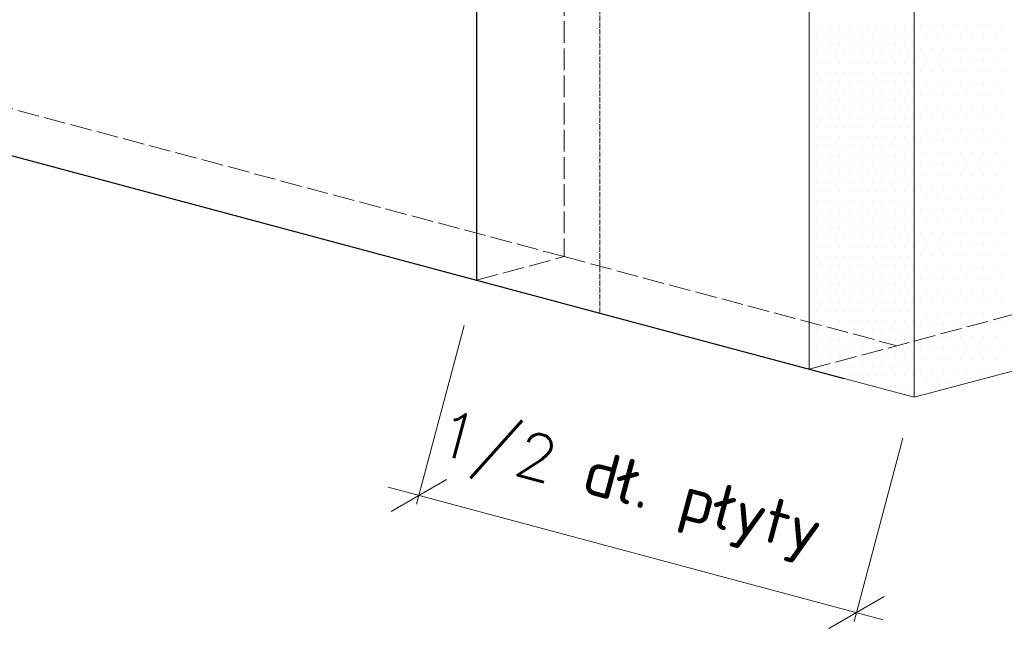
# Model space of a CAD drawing. Header units: millimetres. Extents: x 0 to 152651, y 46550 to 81081.
# Tile 44 of 109: x 139687 to 140230, y 50874 to 51216. Entities that reach past the tile are written whole.
import ezdxf

# ---------------------------------------------------------------- set-up
doc = ezdxf.new("R2010")
doc.units = ezdxf.units.MM
doc.linetypes.add('ACAD_ISO02W100', pattern=[15, 12, -3])
doc.layers.add('DIMENSIONS', color=7, linetype='Continuous')
doc.layers.add('linia', color=100, linetype='Continuous', lineweight=25)
doc.layers.add('przerywa', color=100, linetype='ACAD_ISO02W100', lineweight=5)
doc.styles.get("Standard").update_dxf_attribs({"font": 'GOTHIC.TTF'})

# ---------------------------------------------------------------- blocks, each defined once
blk = doc.blocks.new('_Oblique')
at = {"color": 0, "linetype": 'ByBlock', "lineweight": -2}
blk.add_line((-0.5, -0.5), (0.5, 0.5), dxfattribs=at)

msp = doc.modelspace()

# ---------------------------------------------------------------- linework, layer by layer
at = {"layer": 'DIMENSIONS', "color": 18, "lineweight": 0, "true_color": 0x000000}
for p, q in [((139931.843, 51047.474), (139905.612, 50948.862)), ((140173.875, 50985.355), (140147.093, 50884.157)), ((139889.921, 50958.243), (140163.088, 50885.048))]:
    msp.add_line(p, q, dxfattribs=at)
at = {"layer": 'linia', "color": 18, "true_color": 0x000000}
for p, q in [((139938.761, 51322.576), (139938.761, 51072.576)), ((139455.798, 51201.986), (139938.761, 51072.576)), ((139938.761, 51072.576), (140141.605, 51018.224))]:
    msp.add_line(p, q, dxfattribs=at)
at = {"layer": 'linia', "color": 18, "lineweight": 20, "true_color": 0x000000}
for p, q in [((140122.287, 51273.401), (140122.287, 51023.401)), ((140180.242, 51257.872), (140180.242, 51007.872)), ((140129.034, 51212.709), (140129.034, 51212.709)), ((140134.114, 51212.709), (140134.114, 51212.709)), ((140139.194, 51212.709), (140139.194, 51212.709)), ((140144.274, 51212.709), (140144.274, 51212.709)), ((140149.354, 51212.709), (140149.354, 51212.709)), ((140154.434, 51212.709), (140154.434, 51212.709)), ((140159.514, 51212.709), (140159.514, 51212.709)), ((140164.594, 51212.709), (140164.594, 51212.709)), ((140169.674, 51212.709), (140169.674, 51212.709)), ((140174.754, 51212.709), (140174.754, 51212.709)), ((140179.834, 51212.709), (140179.834, 51212.709)), ((140183.644, 51213.089), (140183.644, 51213.089)), ((140189.994, 51213.089), (140189.994, 51213.089)), ((140196.344, 51213.089), (140196.344, 51213.089)), ((140202.694, 51213.089), (140202.694, 51213.089)), ((140209.044, 51213.089), (140209.044, 51213.089)), ((140215.394, 51213.089), (140215.394, 51213.089)), ((140221.744, 51213.089), (140221.744, 51213.089)), ((140228.094, 51213.089), (140228.094, 51213.089)), ((140126.494, 51207.629), (140126.494, 51207.629)), ((140131.574, 51207.629), (140131.574, 51207.629)), ((140136.654, 51207.629), (140136.654, 51207.629)), ((140141.734, 51207.629), (140141.734, 51207.629)), ((140146.814, 51207.629), (140146.814, 51207.629)), ((140151.894, 51207.629), (140151.894, 51207.629)), ((140156.974, 51207.629), (140156.974, 51207.629)), ((140162.054, 51207.629), (140162.054, 51207.629)), ((140167.134, 51207.629), (140167.134, 51207.629)), ((140172.214, 51207.629), (140172.214, 51207.629)), ((140177.294, 51207.629), (140177.294, 51207.629)), ((140186.819, 51206.739), (140186.819, 51206.739)), ((140193.169, 51206.739), (140193.169, 51206.739)), ((140199.519, 51206.739), (140199.519, 51206.739)), ((140205.869, 51206.739), (140205.869, 51206.739)), ((140212.219, 51206.739), (140212.219, 51206.739)), ((140218.569, 51206.739), (140218.569, 51206.739)), ((140224.919, 51206.739), (140224.919, 51206.739)), ((140129.034, 51202.549), (140129.034, 51202.549)), ((140134.114, 51202.549), (140134.114, 51202.549)), ((140139.194, 51202.549), (140139.194, 51202.549)), ((140144.274, 51202.549), (140144.274, 51202.549)), ((140149.354, 51202.549), (140149.354, 51202.549)), ((140154.434, 51202.549), (140154.434, 51202.549)), ((140159.514, 51202.549), (140159.514, 51202.549)), ((140164.594, 51202.549), (140164.594, 51202.549)), ((140169.674, 51202.549), (140169.674, 51202.549)), ((140174.754, 51202.549), (140174.754, 51202.549)), ((140179.834, 51202.549), (140179.834, 51202.549)), ((140183.644, 51200.389), (140183.644, 51200.389)), ((140189.994, 51200.389), (140189.994, 51200.389)), ((140196.344, 51200.389), (140196.344, 51200.389)), ((140202.694, 51200.389), (140202.694, 51200.389)), ((140209.044, 51200.389), (140209.044, 51200.389)), ((140215.394, 51200.389), (140215.394, 51200.389)), ((140221.744, 51200.389), (140221.744, 51200.389)), ((140228.094, 51200.389), (140228.094, 51200.389)), ((140126.494, 51197.469), (140126.494, 51197.469)), ((140129.034, 51192.389), (140129.034, 51192.389)), ((140131.574, 51197.469), (140131.574, 51197.469)), ((140134.114, 51192.389), (140134.114, 51192.389)), ((140136.654, 51197.469), (140136.654, 51197.469)), ((140139.194, 51192.389), (140139.194, 51192.389)), ((140141.734, 51197.469), (140141.734, 51197.469)), ((140144.274, 51192.389), (140144.274, 51192.389)), ((140146.814, 51197.469), (140146.814, 51197.469)), ((140149.354, 51192.389), (140149.354, 51192.389)), ((140151.894, 51197.469), (140151.894, 51197.469)), ((140154.434, 51192.389), (140154.434, 51192.389)), ((140156.974, 51197.469), (140156.974, 51197.469)), ((140159.514, 51192.389), (140159.514, 51192.389)), ((140162.054, 51197.469), (140162.054, 51197.469)), ((140164.594, 51192.389), (140164.594, 51192.389)), ((140167.134, 51197.469), (140167.134, 51197.469)), ((140169.674, 51192.389), (140169.674, 51192.389)), ((140172.214, 51197.469), (140172.214, 51197.469)), ((140174.754, 51192.389), (140174.754, 51192.389)), ((140177.294, 51197.469), (140177.294, 51197.469)), ((140179.834, 51192.389), (140179.834, 51192.389)), ((140186.819, 51194.039), (140186.819, 51194.039)), ((140193.169, 51194.039), (140193.169, 51194.039)), ((140199.519, 51194.039), (140199.519, 51194.039)), ((140205.869, 51194.039), (140205.869, 51194.039)), ((140212.219, 51194.039), (140212.219, 51194.039)), ((140218.569, 51194.039), (140218.569, 51194.039)), ((140224.919, 51194.039), (140224.919, 51194.039)), ((140126.494, 51187.309), (140126.494, 51187.309)), ((140131.574, 51187.309), (140131.574, 51187.309)), ((140136.654, 51187.309), (140136.654, 51187.309)), ((140141.734, 51187.309), (140141.734, 51187.309)), ((140146.814, 51187.309), (140146.814, 51187.309)), ((140151.894, 51187.309), (140151.894, 51187.309)), ((140156.974, 51187.309), (140156.974, 51187.309)), ((140162.054, 51187.309), (140162.054, 51187.309)), ((140167.134, 51187.309), (140167.134, 51187.309)), ((140172.214, 51187.309), (140172.214, 51187.309)), ((140177.294, 51187.309), (140177.294, 51187.309)), ((140183.644, 51187.689), (140183.644, 51187.689)), ((140189.994, 51187.689), (140189.994, 51187.689)), ((140196.344, 51187.689), (140196.344, 51187.689)), ((140202.694, 51187.689), (140202.694, 51187.689)), ((140209.044, 51187.689), (140209.044, 51187.689)), ((140215.394, 51187.689), (140215.394, 51187.689)), ((140221.744, 51187.689), (140221.744, 51187.689)), ((140228.094, 51187.689), (140228.094, 51187.689)), ((140129.034, 51182.229), (140129.034, 51182.229)), ((140134.114, 51182.229), (140134.114, 51182.229)), ((140139.194, 51182.229), (140139.194, 51182.229)), ((140144.274, 51182.229), (140144.274, 51182.229)), ((140149.354, 51182.229), (140149.354, 51182.229)), ((140154.434, 51182.229), (140154.434, 51182.229)), ((140159.514, 51182.229), (140159.514, 51182.229)), ((140164.594, 51182.229), (140164.594, 51182.229)), ((140169.674, 51182.229), (140169.674, 51182.229)), ((140174.754, 51182.229), (140174.754, 51182.229)), ((140179.834, 51182.229), (140179.834, 51182.229)), ((140126.494, 51177.149), (140126.494, 51177.149)), ((140131.574, 51177.149), (140131.574, 51177.149)), ((140136.654, 51177.149), (140136.654, 51177.149)), ((140141.734, 51177.149), (140141.734, 51177.149)), ((140146.814, 51177.149), (140146.814, 51177.149)), ((140151.894, 51177.149), (140151.894, 51177.149)), ((140156.974, 51177.149), (140156.974, 51177.149)), ((140162.054, 51177.149), (140162.054, 51177.149)), ((140167.134, 51177.149), (140167.134, 51177.149)), ((140172.214, 51177.149), (140172.214, 51177.149)), ((140177.294, 51177.149), (140177.294, 51177.149)), ((140186.819, 51181.339), (140186.819, 51181.339)), ((140193.169, 51181.339), (140193.169, 51181.339)), ((140199.519, 51181.339), (140199.519, 51181.339)), ((140205.869, 51181.339), (140205.869, 51181.339)), ((140212.219, 51181.339), (140212.219, 51181.339)), ((140218.569, 51181.339), (140218.569, 51181.339)), ((140224.919, 51181.339), (140224.919, 51181.339)), ((140129.034, 51172.069), (140129.034, 51172.069)), ((140134.114, 51172.069), (140134.114, 51172.069)), ((140139.194, 51172.069), (140139.194, 51172.069)), ((140144.274, 51172.069), (140144.274, 51172.069)), ((140149.354, 51172.069), (140149.354, 51172.069)), ((140154.434, 51172.069), (140154.434, 51172.069)), ((140159.514, 51172.069), (140159.514, 51172.069)), ((140164.594, 51172.069), (140164.594, 51172.069)), ((140169.674, 51172.069), (140169.674, 51172.069)), ((140174.754, 51172.069), (140174.754, 51172.069)), ((140179.834, 51172.069), (140179.834, 51172.069)), ((140183.644, 51174.989), (140183.644, 51174.989)), ((140189.994, 51174.989), (140189.994, 51174.989)), ((140196.344, 51174.989), (140196.344, 51174.989)), ((140202.694, 51174.989), (140202.694, 51174.989)), ((140209.044, 51174.989), (140209.044, 51174.989)), ((140215.394, 51174.989), (140215.394, 51174.989)), ((140221.744, 51174.989), (140221.744, 51174.989)), ((140228.094, 51174.989), (140228.094, 51174.989)), ((140126.494, 51166.989), (140126.494, 51166.989)), ((140131.574, 51166.989), (140131.574, 51166.989)), ((140136.654, 51166.989), (140136.654, 51166.989)), ((140141.734, 51166.989), (140141.734, 51166.989)), ((140146.814, 51166.989), (140146.814, 51166.989)), ((140151.894, 51166.989), (140151.894, 51166.989)), ((140156.974, 51166.989), (140156.974, 51166.989)), ((140162.054, 51166.989), (140162.054, 51166.989)), ((140167.134, 51166.989), (140167.134, 51166.989)), ((140172.214, 51166.989), (140172.214, 51166.989)), ((140177.294, 51166.989), (140177.294, 51166.989)), ((140186.819, 51168.639), (140186.819, 51168.639)), ((140193.169, 51168.639), (140193.169, 51168.639)), ((140199.519, 51168.639), (140199.519, 51168.639)), ((140205.869, 51168.639), (140205.869, 51168.639)), ((140212.219, 51168.639), (140212.219, 51168.639)), ((140218.569, 51168.639), (140218.569, 51168.639)), ((140224.919, 51168.639), (140224.919, 51168.639)), ((140129.034, 51161.909), (140129.034, 51161.909)), ((140134.114, 51161.909), (140134.114, 51161.909)), ((140139.194, 51161.909), (140139.194, 51161.909)), ((140144.274, 51161.909), (140144.274, 51161.909)), ((140149.354, 51161.909), (140149.354, 51161.909)), ((140154.434, 51161.909), (140154.434, 51161.909)), ((140159.514, 51161.909), (140159.514, 51161.909)), ((140164.594, 51161.909), (140164.594, 51161.909)), ((140169.674, 51161.909), (140169.674, 51161.909)), ((140174.754, 51161.909), (140174.754, 51161.909)), ((140179.834, 51161.909), (140179.834, 51161.909)), ((140183.644, 51162.289), (140183.644, 51162.289)), ((140189.994, 51162.289), (140189.994, 51162.289)), ((140196.344, 51162.289), (140196.344, 51162.289)), ((140202.694, 51162.289), (140202.694, 51162.289)), ((140209.044, 51162.289), (140209.044, 51162.289)), ((140215.394, 51162.289), (140215.394, 51162.289)), ((140221.744, 51162.289), (140221.744, 51162.289)), ((140228.094, 51162.289), (140228.094, 51162.289)), ((140126.494, 51156.829), (140126.494, 51156.829)), ((140131.574, 51156.829), (140131.574, 51156.829)), ((140136.654, 51156.829), (140136.654, 51156.829)), ((140141.734, 51156.829), (140141.734, 51156.829)), ((140146.814, 51156.829), (140146.814, 51156.829)), ((140151.894, 51156.829), (140151.894, 51156.829)), ((140156.974, 51156.829), (140156.974, 51156.829)), ((140162.054, 51156.829), (140162.054, 51156.829)), ((140167.134, 51156.829), (140167.134, 51156.829)), ((140172.214, 51156.829), (140172.214, 51156.829)), ((140177.294, 51156.829), (140177.294, 51156.829)), ((140186.819, 51155.939), (140186.819, 51155.939)), ((140193.169, 51155.939), (140193.169, 51155.939)), ((140199.519, 51155.939), (140199.519, 51155.939)), ((140205.869, 51155.939), (140205.869, 51155.939)), ((140212.219, 51155.939), (140212.219, 51155.939)), ((140218.569, 51155.939), (140218.569, 51155.939)), ((140224.919, 51155.939), (140224.919, 51155.939)), ((140129.034, 51151.749), (140129.034, 51151.749)), ((140134.114, 51151.749), (140134.114, 51151.749)), ((140139.194, 51151.749), (140139.194, 51151.749)), ((140144.274, 51151.749), (140144.274, 51151.749)), ((140149.354, 51151.749), (140149.354, 51151.749)), ((140154.434, 51151.749), (140154.434, 51151.749)), ((140159.514, 51151.749), (140159.514, 51151.749)), ((140164.594, 51151.749), (140164.594, 51151.749)), ((140169.674, 51151.749), (140169.674, 51151.749)), ((140174.754, 51151.749), (140174.754, 51151.749)), ((140179.834, 51151.749), (140179.834, 51151.749)), ((140183.644, 51149.589), (140183.644, 51149.589)), ((140189.994, 51149.589), (140189.994, 51149.589)), ((140196.344, 51149.589), (140196.344, 51149.589)), ((140202.694, 51149.589), (140202.694, 51149.589)), ((140209.044, 51149.589), (140209.044, 51149.589)), ((140215.394, 51149.589), (140215.394, 51149.589)), ((140221.744, 51149.589), (140221.744, 51149.589)), ((140228.094, 51149.589), (140228.094, 51149.589)), ((140126.494, 51146.669), (140126.494, 51146.669)), ((140131.574, 51146.669), (140131.574, 51146.669)), ((140136.654, 51146.669), (140136.654, 51146.669)), ((140141.734, 51146.669), (140141.734, 51146.669)), ((140146.814, 51146.669), (140146.814, 51146.669)), ((140151.894, 51146.669), (140151.894, 51146.669)), ((140156.974, 51146.669), (140156.974, 51146.669)), ((140162.054, 51146.669), (140162.054, 51146.669)), ((140167.134, 51146.669), (140167.134, 51146.669)), ((140172.214, 51146.669), (140172.214, 51146.669)), ((140177.294, 51146.669), (140177.294, 51146.669)), ((140129.034, 51141.589), (140129.034, 51141.589)), ((140134.114, 51141.589), (140134.114, 51141.589)), ((140139.194, 51141.589), (140139.194, 51141.589)), ((140144.274, 51141.589), (140144.274, 51141.589)), ((140149.354, 51141.589), (140149.354, 51141.589)), ((140154.434, 51141.589), (140154.434, 51141.589)), ((140159.514, 51141.589), (140159.514, 51141.589)), ((140164.594, 51141.589), (140164.594, 51141.589)), ((140169.674, 51141.589), (140169.674, 51141.589)), ((140174.754, 51141.589), (140174.754, 51141.589)), ((140179.834, 51141.589), (140179.834, 51141.589)), ((140186.819, 51143.239), (140186.819, 51143.239)), ((140193.169, 51143.239), (140193.169, 51143.239)), ((140199.519, 51143.239), (140199.519, 51143.239)), ((140205.869, 51143.239), (140205.869, 51143.239)), ((140212.219, 51143.239), (140212.219, 51143.239)), ((140218.569, 51143.239), (140218.569, 51143.239)), ((140224.919, 51143.239), (140224.919, 51143.239)), ((140126.494, 51136.509), (140126.494, 51136.509)), ((140131.574, 51136.509), (140131.574, 51136.509)), ((140136.654, 51136.509), (140136.654, 51136.509)), ((140141.734, 51136.509), (140141.734, 51136.509)), ((140146.814, 51136.509), (140146.814, 51136.509)), ((140151.894, 51136.509), (140151.894, 51136.509)), ((140156.974, 51136.509), (140156.974, 51136.509)), ((140162.054, 51136.509), (140162.054, 51136.509)), ((140167.134, 51136.509), (140167.134, 51136.509)), ((140172.214, 51136.509), (140172.214, 51136.509)), ((140177.294, 51136.509), (140177.294, 51136.509)), ((140663.205, 51137.281), (140180.242, 51007.872)), ((140183.644, 51136.889), (140183.644, 51136.889)), ((140189.994, 51136.889), (140189.994, 51136.889)), ((140196.344, 51136.889), (140196.344, 51136.889)), ((140202.694, 51136.889), (140202.694, 51136.889)), ((140209.044, 51136.889), (140209.044, 51136.889)), ((140215.394, 51136.889), (140215.394, 51136.889)), ((140221.744, 51136.889), (140221.744, 51136.889)), ((140228.094, 51136.889), (140228.094, 51136.889)), ((140129.034, 51131.429), (140129.034, 51131.429)), ((140134.114, 51131.429), (140134.114, 51131.429)), ((140139.194, 51131.429), (140139.194, 51131.429)), ((140144.274, 51131.429), (140144.274, 51131.429)), ((140149.354, 51131.429), (140149.354, 51131.429)), ((140154.434, 51131.429), (140154.434, 51131.429)), ((140159.514, 51131.429), (140159.514, 51131.429)), ((140164.594, 51131.429), (140164.594, 51131.429)), ((140169.674, 51131.429), (140169.674, 51131.429)), ((140174.754, 51131.429), (140174.754, 51131.429)), ((140179.834, 51131.429), (140179.834, 51131.429)), ((140186.819, 51130.539), (140186.819, 51130.539)), ((140193.169, 51130.539), (140193.169, 51130.539)), ((140199.519, 51130.539), (140199.519, 51130.539)), ((140205.869, 51130.539), (140205.869, 51130.539)), ((140212.219, 51130.539), (140212.219, 51130.539)), ((140218.569, 51130.539), (140218.569, 51130.539)), ((140224.919, 51130.539), (140224.919, 51130.539)), ((140126.494, 51126.349), (140126.494, 51126.349)), ((140131.574, 51126.349), (140131.574, 51126.349)), ((140136.654, 51126.349), (140136.654, 51126.349)), ((140141.734, 51126.349), (140141.734, 51126.349)), ((140146.814, 51126.349), (140146.814, 51126.349)), ((140151.894, 51126.349), (140151.894, 51126.349)), ((140156.974, 51126.349), (140156.974, 51126.349)), ((140162.054, 51126.349), (140162.054, 51126.349)), ((140167.134, 51126.349), (140167.134, 51126.349)), ((140172.214, 51126.349), (140172.214, 51126.349)), ((140177.294, 51126.349), (140177.294, 51126.349)), ((140183.644, 51124.189), (140183.644, 51124.189)), ((140189.994, 51124.189), (140189.994, 51124.189)), ((140196.344, 51124.189), (140196.344, 51124.189)), ((140202.694, 51124.189), (140202.694, 51124.189)), ((140209.044, 51124.189), (140209.044, 51124.189)), ((140215.394, 51124.189), (140215.394, 51124.189)), ((140221.744, 51124.189), (140221.744, 51124.189)), ((140228.094, 51124.189), (140228.094, 51124.189)), ((140129.034, 51121.269), (140129.034, 51121.269)), ((140134.114, 51121.269), (140134.114, 51121.269)), ((140139.194, 51121.269), (140139.194, 51121.269)), ((140144.274, 51121.269), (140144.274, 51121.269)), ((140149.354, 51121.269), (140149.354, 51121.269)), ((140154.434, 51121.269), (140154.434, 51121.269)), ((140159.514, 51121.269), (140159.514, 51121.269)), ((140164.594, 51121.269), (140164.594, 51121.269)), ((140169.674, 51121.269), (140169.674, 51121.269)), ((140174.754, 51121.269), (140174.754, 51121.269)), ((140179.834, 51121.269), (140179.834, 51121.269)), ((140186.819, 51117.839), (140186.819, 51117.839)), ((140193.169, 51117.839), (140193.169, 51117.839)), ((140199.519, 51117.839), (140199.519, 51117.839)), ((140205.869, 51117.839), (140205.869, 51117.839)), ((140212.219, 51117.839), (140212.219, 51117.839)), ((140218.569, 51117.839), (140218.569, 51117.839)), ((140224.919, 51117.839), (140224.919, 51117.839)), ((140126.494, 51116.189), (140126.494, 51116.189)), ((140129.034, 51111.109), (140129.034, 51111.109)), ((140131.574, 51116.189), (140131.574, 51116.189)), ((140134.114, 51111.109), (140134.114, 51111.109)), ((140136.654, 51116.189), (140136.654, 51116.189)), ((140139.194, 51111.109), (140139.194, 51111.109)), ((140141.734, 51116.189), (140141.734, 51116.189)), ((140144.274, 51111.109), (140144.274, 51111.109)), ((140146.814, 51116.189), (140146.814, 51116.189)), ((140149.354, 51111.109), (140149.354, 51111.109)), ((140151.894, 51116.189), (140151.894, 51116.189)), ((140154.434, 51111.109), (140154.434, 51111.109)), ((140156.974, 51116.189), (140156.974, 51116.189)), ((140159.514, 51111.109), (140159.514, 51111.109)), ((140162.054, 51116.189), (140162.054, 51116.189)), ((140164.594, 51111.109), (140164.594, 51111.109)), ((140167.134, 51116.189), (140167.134, 51116.189)), ((140169.674, 51111.109), (140169.674, 51111.109)), ((140172.214, 51116.189), (140172.214, 51116.189)), ((140174.754, 51111.109), (140174.754, 51111.109)), ((140177.294, 51116.189), (140177.294, 51116.189)), ((140179.834, 51111.109), (140179.834, 51111.109)), ((140183.644, 51111.489), (140183.644, 51111.489)), ((140189.994, 51111.489), (140189.994, 51111.489)), ((140196.344, 51111.489), (140196.344, 51111.489)), ((140202.694, 51111.489), (140202.694, 51111.489)), ((140209.044, 51111.489), (140209.044, 51111.489)), ((140215.394, 51111.489), (140215.394, 51111.489)), ((140221.744, 51111.489), (140221.744, 51111.489)), ((140228.094, 51111.489), (140228.094, 51111.489)), ((140126.494, 51106.029), (140126.494, 51106.029)), ((140131.574, 51106.029), (140131.574, 51106.029)), ((140136.654, 51106.029), (140136.654, 51106.029)), ((140141.734, 51106.029), (140141.734, 51106.029)), ((140146.814, 51106.029), (140146.814, 51106.029)), ((140151.894, 51106.029), (140151.894, 51106.029)), ((140156.974, 51106.029), (140156.974, 51106.029)), ((140162.054, 51106.029), (140162.054, 51106.029)), ((140167.134, 51106.029), (140167.134, 51106.029)), ((140172.214, 51106.029), (140172.214, 51106.029)), ((140177.294, 51106.029), (140177.294, 51106.029)), ((140129.034, 51100.949), (140129.034, 51100.949)), ((140134.114, 51100.949), (140134.114, 51100.949)), ((140139.194, 51100.949), (140139.194, 51100.949)), ((140144.274, 51100.949), (140144.274, 51100.949)), ((140149.354, 51100.949), (140149.354, 51100.949)), ((140154.434, 51100.949), (140154.434, 51100.949)), ((140159.514, 51100.949), (140159.514, 51100.949)), ((140164.594, 51100.949), (140164.594, 51100.949)), ((140169.674, 51100.949), (140169.674, 51100.949)), ((140174.754, 51100.949), (140174.754, 51100.949)), ((140179.834, 51100.949), (140179.834, 51100.949)), ((140186.819, 51105.139), (140186.819, 51105.139)), ((140193.169, 51105.139), (140193.169, 51105.139)), ((140199.519, 51105.139), (140199.519, 51105.139)), ((140205.869, 51105.139), (140205.869, 51105.139)), ((140212.219, 51105.139), (140212.219, 51105.139)), ((140218.569, 51105.139), (140218.569, 51105.139)), ((140224.919, 51105.139), (140224.919, 51105.139)), ((140126.494, 51095.869), (140126.494, 51095.869)), ((140131.574, 51095.869), (140131.574, 51095.869)), ((140136.654, 51095.869), (140136.654, 51095.869)), ((140141.734, 51095.869), (140141.734, 51095.869)), ((140146.814, 51095.869), (140146.814, 51095.869)), ((140151.894, 51095.869), (140151.894, 51095.869)), ((140156.974, 51095.869), (140156.974, 51095.869)), ((140162.054, 51095.869), (140162.054, 51095.869)), ((140167.134, 51095.869), (140167.134, 51095.869)), ((140172.214, 51095.869), (140172.214, 51095.869)), ((140177.294, 51095.869), (140177.294, 51095.869)), ((140183.644, 51098.789), (140183.644, 51098.789)), ((140189.994, 51098.789), (140189.994, 51098.789)), ((140196.344, 51098.789), (140196.344, 51098.789)), ((140202.694, 51098.789), (140202.694, 51098.789)), ((140209.044, 51098.789), (140209.044, 51098.789)), ((140215.394, 51098.789), (140215.394, 51098.789)), ((140221.744, 51098.789), (140221.744, 51098.789)), ((140228.094, 51098.789), (140228.094, 51098.789)), ((140129.034, 51090.789), (140129.034, 51090.789)), ((140134.114, 51090.789), (140134.114, 51090.789)), ((140139.194, 51090.789), (140139.194, 51090.789)), ((140144.274, 51090.789), (140144.274, 51090.789)), ((140149.354, 51090.789), (140149.354, 51090.789)), ((140154.434, 51090.789), (140154.434, 51090.789)), ((140159.514, 51090.789), (140159.514, 51090.789)), ((140164.594, 51090.789), (140164.594, 51090.789)), ((140169.674, 51090.789), (140169.674, 51090.789)), ((140174.754, 51090.789), (140174.754, 51090.789)), ((140179.834, 51090.789), (140179.834, 51090.789)), ((140186.819, 51092.439), (140186.819, 51092.439)), ((140193.169, 51092.439), (140193.169, 51092.439)), ((140199.519, 51092.439), (140199.519, 51092.439)), ((140205.869, 51092.439), (140205.869, 51092.439)), ((140212.219, 51092.439), (140212.219, 51092.439)), ((140218.569, 51092.439), (140218.569, 51092.439)), ((140224.919, 51092.439), (140224.919, 51092.439)), ((140126.494, 51085.709), (140126.494, 51085.709)), ((140131.574, 51085.709), (140131.574, 51085.709)), ((140136.654, 51085.709), (140136.654, 51085.709)), ((140141.734, 51085.709), (140141.734, 51085.709)), ((140146.814, 51085.709), (140146.814, 51085.709)), ((140151.894, 51085.709), (140151.894, 51085.709)), ((140156.974, 51085.709), (140156.974, 51085.709)), ((140162.054, 51085.709), (140162.054, 51085.709)), ((140167.134, 51085.709), (140167.134, 51085.709)), ((140172.214, 51085.709), (140172.214, 51085.709)), ((140177.294, 51085.709), (140177.294, 51085.709)), ((140183.644, 51086.089), (140183.644, 51086.089)), ((140189.994, 51086.089), (140189.994, 51086.089)), ((140196.344, 51086.089), (140196.344, 51086.089)), ((140202.694, 51086.089), (140202.694, 51086.089)), ((140209.044, 51086.089), (140209.044, 51086.089)), ((140215.394, 51086.089), (140215.394, 51086.089)), ((140221.744, 51086.089), (140221.744, 51086.089)), ((140228.094, 51086.089), (140228.094, 51086.089)), ((140129.034, 51080.629), (140129.034, 51080.629)), ((140134.114, 51080.629), (140134.114, 51080.629)), ((140139.194, 51080.629), (140139.194, 51080.629)), ((140144.274, 51080.629), (140144.274, 51080.629)), ((140149.354, 51080.629), (140149.354, 51080.629)), ((140154.434, 51080.629), (140154.434, 51080.629)), ((140159.514, 51080.629), (140159.514, 51080.629)), ((140164.594, 51080.629), (140164.594, 51080.629)), ((140169.674, 51080.629), (140169.674, 51080.629)), ((140174.754, 51080.629), (140174.754, 51080.629)), ((140179.834, 51080.629), (140179.834, 51080.629)), ((140186.819, 51079.739), (140186.819, 51079.739)), ((140193.169, 51079.739), (140193.169, 51079.739)), ((140199.519, 51079.739), (140199.519, 51079.739)), ((140205.869, 51079.739), (140205.869, 51079.739)), ((140212.219, 51079.739), (140212.219, 51079.739)), ((140218.569, 51079.739), (140218.569, 51079.739)), ((140224.919, 51079.739), (140224.919, 51079.739)), ((140126.494, 51075.549), (140126.494, 51075.549)), ((140131.574, 51075.549), (140131.574, 51075.549)), ((140136.654, 51075.549), (140136.654, 51075.549)), ((140141.734, 51075.549), (140141.734, 51075.549)), ((140146.814, 51075.549), (140146.814, 51075.549)), ((140151.894, 51075.549), (140151.894, 51075.549)), ((140156.974, 51075.549), (140156.974, 51075.549)), ((140162.054, 51075.549), (140162.054, 51075.549)), ((140167.134, 51075.549), (140167.134, 51075.549)), ((140172.214, 51075.549), (140172.214, 51075.549)), ((140177.294, 51075.549), (140177.294, 51075.549)), ((140183.644, 51073.389), (140183.644, 51073.389)), ((140189.994, 51073.389), (140189.994, 51073.389)), ((140196.344, 51073.389), (140196.344, 51073.389)), ((140202.694, 51073.389), (140202.694, 51073.389)), ((140209.044, 51073.389), (140209.044, 51073.389)), ((140215.394, 51073.389), (140215.394, 51073.389)), ((140221.744, 51073.389), (140221.744, 51073.389)), ((140228.094, 51073.389), (140228.094, 51073.389)), ((140129.034, 51070.469), (140129.034, 51070.469)), ((140134.114, 51070.469), (140134.114, 51070.469)), ((140139.194, 51070.469), (140139.194, 51070.469)), ((140144.274, 51070.469), (140144.274, 51070.469)), ((140149.354, 51070.469), (140149.354, 51070.469)), ((140154.434, 51070.469), (140154.434, 51070.469)), ((140159.514, 51070.469), (140159.514, 51070.469)), ((140164.594, 51070.469), (140164.594, 51070.469)), ((140169.674, 51070.469), (140169.674, 51070.469)), ((140174.754, 51070.469), (140174.754, 51070.469)), ((140179.834, 51070.469), (140179.834, 51070.469)), ((140126.494, 51065.389), (140126.494, 51065.389)), ((140131.574, 51065.389), (140131.574, 51065.389)), ((140136.654, 51065.389), (140136.654, 51065.389)), ((140141.734, 51065.389), (140141.734, 51065.389)), ((140146.814, 51065.389), (140146.814, 51065.389)), ((140151.894, 51065.389), (140151.894, 51065.389)), ((140156.974, 51065.389), (140156.974, 51065.389)), ((140162.054, 51065.389), (140162.054, 51065.389)), ((140167.134, 51065.389), (140167.134, 51065.389)), ((140172.214, 51065.389), (140172.214, 51065.389)), ((140177.294, 51065.389), (140177.294, 51065.389)), ((140186.819, 51067.039), (140186.819, 51067.039)), ((140193.169, 51067.039), (140193.169, 51067.039)), ((140199.519, 51067.039), (140199.519, 51067.039)), ((140205.869, 51067.039), (140205.869, 51067.039)), ((140212.219, 51067.039), (140212.219, 51067.039)), ((140218.569, 51067.039), (140218.569, 51067.039)), ((140224.919, 51067.039), (140224.919, 51067.039)), ((140129.034, 51060.309), (140129.034, 51060.309)), ((140134.114, 51060.309), (140134.114, 51060.309)), ((140139.194, 51060.309), (140139.194, 51060.309)), ((140144.274, 51060.309), (140144.274, 51060.309)), ((140149.354, 51060.309), (140149.354, 51060.309)), ((140154.434, 51060.309), (140154.434, 51060.309)), ((140159.514, 51060.309), (140159.514, 51060.309)), ((140164.594, 51060.309), (140164.594, 51060.309)), ((140169.674, 51060.309), (140169.674, 51060.309)), ((140174.754, 51060.309), (140174.754, 51060.309)), ((140179.834, 51060.309), (140179.834, 51060.309)), ((140183.644, 51060.689), (140183.644, 51060.689)), ((140189.994, 51060.689), (140189.994, 51060.689)), ((140196.344, 51060.689), (140196.344, 51060.689)), ((140202.694, 51060.689), (140202.694, 51060.689)), ((140209.044, 51060.689), (140209.044, 51060.689)), ((140215.394, 51060.689), (140215.394, 51060.689)), ((140221.744, 51060.689), (140221.744, 51060.689)), ((140228.094, 51060.689), (140228.094, 51060.689)), ((140126.494, 51055.229), (140126.494, 51055.229)), ((140131.574, 51055.229), (140131.574, 51055.229)), ((140136.654, 51055.229), (140136.654, 51055.229)), ((140141.734, 51055.229), (140141.734, 51055.229)), ((140146.814, 51055.229), (140146.814, 51055.229)), ((140151.894, 51055.229), (140151.894, 51055.229)), ((140156.974, 51055.229), (140156.974, 51055.229)), ((140162.054, 51055.229), (140162.054, 51055.229)), ((140167.134, 51055.229), (140167.134, 51055.229)), ((140172.214, 51055.229), (140172.214, 51055.229)), ((140177.294, 51055.229), (140177.294, 51055.229)), ((140186.819, 51054.339), (140186.819, 51054.339)), ((140193.169, 51054.339), (140193.169, 51054.339)), ((140199.519, 51054.339), (140199.519, 51054.339)), ((140205.869, 51054.339), (140205.869, 51054.339)), ((140212.219, 51054.339), (140212.219, 51054.339)), ((140218.569, 51054.339), (140218.569, 51054.339)), ((140224.919, 51054.339), (140224.919, 51054.339)), ((140129.034, 51050.149), (140129.034, 51050.149)), ((140134.114, 51050.149), (140134.114, 51050.149)), ((140139.194, 51050.149), (140139.194, 51050.149)), ((140144.274, 51050.149), (140144.274, 51050.149)), ((140149.354, 51050.149), (140149.354, 51050.149)), ((140154.434, 51050.149), (140154.434, 51050.149)), ((140159.514, 51050.149), (140159.514, 51050.149)), ((140164.594, 51050.149), (140164.594, 51050.149)), ((140169.674, 51050.149), (140169.674, 51050.149)), ((140174.754, 51050.149), (140174.754, 51050.149)), ((140179.834, 51050.149), (140179.834, 51050.149)), ((140183.644, 51047.989), (140183.644, 51047.989)), ((140189.994, 51047.989), (140189.994, 51047.989)), ((140196.344, 51047.989), (140196.344, 51047.989)), ((140202.694, 51047.989), (140202.694, 51047.989)), ((140209.044, 51047.989), (140209.044, 51047.989)), ((140215.394, 51047.989), (140215.394, 51047.989)), ((140221.744, 51047.989), (140221.744, 51047.989)), ((140228.094, 51047.989), (140228.094, 51047.989)), ((140126.494, 51045.069), (140126.494, 51045.069)), ((140131.574, 51045.069), (140131.574, 51045.069)), ((140136.654, 51045.069), (140136.654, 51045.069)), ((140141.734, 51045.069), (140141.734, 51045.069)), ((140146.814, 51045.069), (140146.814, 51045.069)), ((140151.894, 51045.069), (140151.894, 51045.069)), ((140156.974, 51045.069), (140156.974, 51045.069)), ((140162.054, 51045.069), (140162.054, 51045.069)), ((140167.134, 51045.069), (140167.134, 51045.069)), ((140172.214, 51045.069), (140172.214, 51045.069)), ((140177.294, 51045.069), (140177.294, 51045.069)), ((140186.819, 51041.639), (140186.819, 51041.639)), ((140193.169, 51041.639), (140193.169, 51041.639)), ((140199.519, 51041.639), (140199.519, 51041.639)), ((140205.869, 51041.639), (140205.869, 51041.639)), ((140212.219, 51041.639), (140212.219, 51041.639)), ((140218.569, 51041.639), (140218.569, 51041.639)), ((140224.919, 51041.639), (140224.919, 51041.639)), ((140126.494, 51034.909), (140126.494, 51034.909)), ((140129.034, 51039.989), (140129.034, 51039.989)), ((140131.574, 51034.909), (140131.574, 51034.909)), ((140134.114, 51039.989), (140134.114, 51039.989)), ((140136.654, 51034.909), (140136.654, 51034.909)), ((140139.194, 51039.989), (140139.194, 51039.989)), ((140141.734, 51034.909), (140141.734, 51034.909)), ((140144.274, 51039.989), (140144.274, 51039.989)), ((140146.814, 51034.909), (140146.814, 51034.909)), ((140149.354, 51039.989), (140149.354, 51039.989)), ((140151.894, 51034.909), (140151.894, 51034.909)), ((140154.434, 51039.989), (140154.434, 51039.989)), ((140156.974, 51034.909), (140156.974, 51034.909)), ((140159.514, 51039.989), (140159.514, 51039.989)), ((140162.054, 51034.909), (140162.054, 51034.909)), ((140164.594, 51039.989), (140164.594, 51039.989)), ((140167.134, 51034.909), (140167.134, 51034.909)), ((140169.674, 51039.989), (140169.674, 51039.989)), ((140172.214, 51034.909), (140172.214, 51034.909)), ((140174.754, 51039.989), (140174.754, 51039.989)), ((140177.294, 51034.909), (140177.294, 51034.909)), ((140179.834, 51039.989), (140179.834, 51039.989)), ((140183.644, 51035.289), (140183.644, 51035.289)), ((140189.994, 51035.289), (140189.994, 51035.289)), ((140196.344, 51035.289), (140196.344, 51035.289)), ((140202.694, 51035.289), (140202.694, 51035.289)), ((140209.044, 51035.289), (140209.044, 51035.289)), ((140215.394, 51035.289), (140215.394, 51035.289)), ((140221.744, 51035.289), (140221.744, 51035.289)), ((140228.094, 51035.289), (140228.094, 51035.289)), ((140129.034, 51029.829), (140129.034, 51029.829)), ((140134.114, 51029.829), (140134.114, 51029.829)), ((140139.194, 51029.829), (140139.194, 51029.829)), ((140144.274, 51029.829), (140144.274, 51029.829)), ((140149.354, 51029.829), (140149.354, 51029.829)), ((140154.434, 51029.829), (140154.434, 51029.829)), ((140159.514, 51029.829), (140159.514, 51029.829)), ((140164.594, 51029.829), (140164.594, 51029.829)), ((140169.674, 51029.829), (140169.674, 51029.829)), ((140174.754, 51029.829), (140174.754, 51029.829)), ((140179.834, 51029.829), (140179.834, 51029.829)), ((140126.494, 51024.749), (140126.494, 51024.749)), ((140131.574, 51024.749), (140131.574, 51024.749)), ((140136.654, 51024.749), (140136.654, 51024.749)), ((140141.734, 51024.749), (140141.734, 51024.749)), ((140146.814, 51024.749), (140146.814, 51024.749)), ((140151.894, 51024.749), (140151.894, 51024.749)), ((140156.974, 51024.749), (140156.974, 51024.749)), ((140162.054, 51024.749), (140162.054, 51024.749)), ((140167.134, 51024.749), (140167.134, 51024.749)), ((140172.214, 51024.749), (140172.214, 51024.749)), ((140177.294, 51024.749), (140177.294, 51024.749)), ((140186.819, 51028.939), (140186.819, 51028.939)), ((140193.169, 51028.939), (140193.169, 51028.939)), ((140199.519, 51028.939), (140199.519, 51028.939)), ((140205.869, 51028.939), (140205.869, 51028.939)), ((140212.219, 51028.939), (140212.219, 51028.939)), ((140218.569, 51028.939), (140218.569, 51028.939)), ((140224.919, 51028.939), (140224.919, 51028.939)), ((140134.114, 51019.669), (140134.114, 51019.669)), ((140139.194, 51019.669), (140139.194, 51019.669)), ((140144.274, 51019.669), (140144.274, 51019.669)), ((140149.354, 51019.669), (140149.354, 51019.669)), ((140154.434, 51019.669), (140154.434, 51019.669)), ((140159.514, 51019.669), (140159.514, 51019.669)), ((140164.594, 51019.669), (140164.594, 51019.669)), ((140169.674, 51019.669), (140169.674, 51019.669)), ((140174.754, 51019.669), (140174.754, 51019.669)), ((140179.834, 51019.669), (140179.834, 51019.669)), ((140183.644, 51022.589), (140183.644, 51022.589)), ((140189.994, 51022.589), (140189.994, 51022.589)), ((140196.344, 51022.589), (140196.344, 51022.589)), ((140202.694, 51022.589), (140202.694, 51022.589)), ((140209.044, 51022.589), (140209.044, 51022.589)), ((140215.394, 51022.589), (140215.394, 51022.589)), ((140221.744, 51022.589), (140221.744, 51022.589)), ((140228.094, 51022.589), (140228.094, 51022.589)), ((140180.242, 51007.872), (140141.605, 51018.224)), ((140156.974, 51014.589), (140156.974, 51014.589)), ((140162.054, 51014.589), (140162.054, 51014.589)), ((140167.134, 51014.589), (140167.134, 51014.589)), ((140172.214, 51014.589), (140172.214, 51014.589)), ((140177.294, 51014.589), (140177.294, 51014.589)), ((140186.819, 51016.239), (140186.819, 51016.239)), ((140193.169, 51016.239), (140193.169, 51016.239)), ((140199.519, 51016.239), (140199.519, 51016.239)), ((140205.869, 51016.239), (140205.869, 51016.239)), ((140212.219, 51016.239), (140212.219, 51016.239)), ((140174.754, 51009.509), (140174.754, 51009.509)), ((140179.834, 51009.509), (140179.834, 51009.509)), ((140183.644, 51009.889), (140183.644, 51009.889)), ((140189.994, 51009.889), (140189.994, 51009.889))]:
    msp.add_line(p, q, dxfattribs=at)
at = {"layer": 'przerywa', "color": 18, "ltscale": 0.25, "true_color": 0x000000}
msp.add_line((140006.725, 51054.365), (140006.725, 51804.365), dxfattribs=at)
at = {"layer": 'przerywa', "color": 18, "linetype": 'ACAD_ISO02W100', "true_color": 0x000000}
for p, q in [((139987.057, 51335.517), (139987.057, 51085.517)), ((139987.057, 51085.517), (139504.094, 51214.927)), ((139938.761, 51072.576), (139987.057, 51085.517)), ((139987.057, 51085.517), (140170.583, 51036.342))]:
    msp.add_line(p, q, dxfattribs=at)
at = {"layer": 'przerywa', "color": 18, "linetype": 'ACAD_ISO02W100', "lineweight": 20, "true_color": 0x000000}
msp.add_line((140122.287, 51023.401), (140605.25, 51152.81), dxfattribs=at)

# ---------------------------------------------------------------- block references
at = {"layer": 'DIMENSIONS', "color": 18, "lineweight": 0, "true_color": 0x000000, "xscale": 25.00000000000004, "yscale": 25.00000000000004, "zscale": 25.00000000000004}
for p, rotation in [((139906.906, 50953.692), 164.9999999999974), ((140148.387, 50888.987), 344.9999999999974)]:
    msp.add_blockref('_Oblique', p, dxfattribs=dict(at, rotation=rotation))

# ---------------------------------------------------------------- texts
at = {"layer": 'linia', "color": 18, "true_color": 0x000000, "insert": (139921.264, 51001.501), "char_height": 25, "width": 667.8769, "attachment_point": 1, "rotation": 345}
msp.add_mtext('{\\Fromans|c238;1/2 dł. płyty }', dxfattribs=at)

doc.saveas('drawing.dxf')
